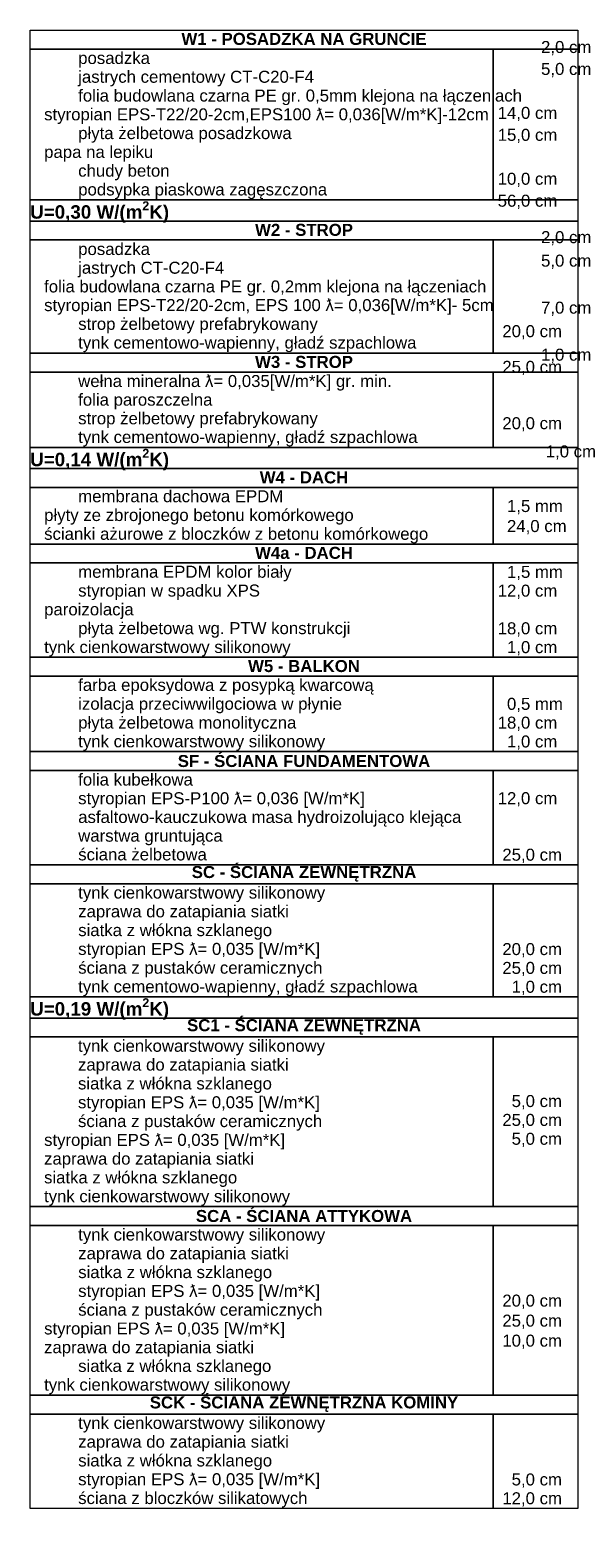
# Model space of a CAD drawing. Header units: millimetres. Extents: x 90539 to 127778, y -34922 to 14506.
# Tile 1 of 256: x 103510 to 112632, y -34922 to -9807. Entities that reach past the tile are written whole.
import ezdxf

# ---------------------------------------------------------------- set-up
doc = ezdxf.new("R2010")
doc.units = ezdxf.units.MM
doc.header["$MEASUREMENT"] = 0
for name, color, linetype, lineweight in [('Nowe_A-Kominy_Nr_pióra__1', 7, 'Continuous', 13), ('Nowe_a-tabelka_Nr_pióra__1', 7, 'Continuous', 13), ('Nowe_a-tabelka_Nr_pióra__7', 7, 'Continuous', 13)]:
    doc.layers.add(name, color=color, linetype=linetype, lineweight=lineweight)
doc.styles.add('STYL_AUTOMATYCZNY_1', font='arial.ttf')
doc.styles.add('STYL_AUTOMATYCZNY_4', font='arial.ttf')

msp = doc.modelspace()

# ---------------------------------------------------------------- linework, layer by layer
at = {"layer": 'Nowe_A-Kominy_Nr_pióra__1', "color": 7, "linetype": 'Continuous', "lineweight": 13}
msp.add_line((104997.05, -33936.15), (105039.53, -33950.31), dxfattribs=at)
at = {"layer": 'Nowe_a-tabelka_Nr_pióra__1', "color": 7, "linetype": 'Continuous', "lineweight": 13, "flags": 128}
for points in [[(103510.17, -9806.67), (112632.19, -9806.67), (112632.19, -10120.95), (103510.17, -10120.95)], [(103510.17, -10120.95), (111219.2, -10120.95), (111219.2, -12635.25), (103510.17, -12635.25)], [(111219.2, -10120.95), (112632.19, -10120.95), (112632.19, -12635.25), (111219.2, -12635.25)], [(103510.17, -12635.25), (112632.19, -12635.25), (112632.19, -12987.15), (103510.17, -12987.15)], [(103510.17, -12987.15), (112632.19, -12987.15), (112632.19, -13301.43), (103510.17, -13301.43)], [(103510.17, -13301.43), (111219.2, -13301.43), (111219.2, -15187.15), (103510.17, -15187.15)], [(111219.2, -13301.43), (112632.19, -13301.43), (112632.19, -15187.14), (111219.2, -15187.14)], [(103510.17, -15187.15), (112632.19, -15187.15), (112632.19, -15501.43), (103510.17, -15501.43)], [(103510.17, -15501.43), (111219.2, -15501.43), (111219.2, -16758.58), (103510.17, -16758.58)], [(111219.2, -15501.43), (112632.19, -15501.43), (112632.19, -16758.57), (111219.2, -16758.57)], [(103510.17, -16758.57), (112632.19, -16758.57), (112632.19, -17110.48), (103510.17, -17110.48)], [(103510.17, -17110.48), (112632.19, -17110.48), (112632.19, -17424.76), (103510.17, -17424.76)], [(103510.17, -17424.76), (111219.2, -17424.76), (111219.2, -18367.62), (103510.17, -18367.62)], [(111219.2, -17424.76), (112632.19, -17424.76), (112632.19, -18367.62), (111219.2, -18367.62)], [(103510.17, -18367.62), (112632.19, -18367.62), (112632.19, -18681.91), (103510.17, -18681.91)], [(103510.17, -18681.9), (111219.2, -18681.9), (111219.2, -20253.34), (103510.17, -20253.34)], [(111219.2, -18681.9), (112632.19, -18681.9), (112632.19, -20253.34), (111219.2, -20253.34)], [(103510.17, -20253.34), (112632.19, -20253.34), (112632.19, -20567.62), (103510.17, -20567.62)], [(103510.17, -20567.62), (111219.2, -20567.62), (111219.2, -21824.77), (103510.17, -21824.77)], [(111219.2, -20567.62), (112632.19, -20567.62), (112632.19, -21824.77), (111219.2, -21824.77)], [(103510.17, -21824.77), (112632.19, -21824.77), (112632.19, -22139.06), (103510.17, -22139.06)], [(103510.17, -22139.05), (111219.2, -22139.05), (111219.2, -23710.49), (103510.17, -23710.49)], [(111219.2, -22139.05), (112632.19, -22139.05), (112632.19, -23710.49), (111219.2, -23710.49)], [(103510.17, -23710.48), (112632.19, -23710.48), (112632.19, -24024.77), (103510.17, -24024.77)], [(103510.17, -24024.77), (111219.2, -24024.77), (111219.2, -25910.49), (103510.17, -25910.49)], [(111219.2, -24024.77), (112632.19, -24024.77), (112632.19, -25910.49), (111219.2, -25910.49)], [(103510.17, -25910.49), (112632.19, -25910.49), (112632.19, -26262.39), (103510.17, -26262.39)], [(103510.17, -26262.39), (112632.19, -26262.39), (112632.19, -26576.67), (103510.17, -26576.67)], [(103510.17, -26576.67), (111219.2, -26576.67), (111219.2, -29403.92), (103510.17, -29403.92)], [(111219.2, -26575.34), (112632.19, -26575.34), (112632.19, -29403.92), (111219.2, -29403.92)], [(103510.17, -29403.92), (112632.19, -29403.92), (112632.19, -29718.2), (103510.17, -29718.2)], [(103510.17, -29718.2), (111219.2, -29718.2), (111219.2, -32545.45), (103510.17, -32545.45)], [(111219.2, -29718.2), (112632.19, -29718.2), (112632.19, -32546.78), (111219.2, -32546.78)], [(103510.17, -32545.44), (112632.19, -32545.44), (112632.19, -32859.73), (103510.17, -32859.73)], [(103510.17, -32859.73), (111219.2, -32859.73), (111219.2, -34431.16), (103510.17, -34431.16)], [(111219.2, -32859.73), (112632.19, -32859.73), (112632.19, -34431.16), (111219.2, -34431.16)]]:
    msp.add_lwpolyline(points, close=True, dxfattribs=at)

# ---------------------------------------------------------------- texts
at = {"layer": 'Nowe_a-tabelka_Nr_pióra__7', "color": 7, "linetype": 'Continuous', "lineweight": 13, "attachment_point": 4, "style": 'STYL_AUTOMATYCZNY_1'}
for s, insert, char_height, line_spacing_factor in [('\\A1;{\\pql;\\fArial|b0|i0|c238|p0;\\W1.000000;^Iposadzka\\P\\pql;\\fArial|b0|i0|c238|p0;\\W1.000000;^Ijastrych cementowy CT-C20-F4\\P\\pql;\\fArial|b0|i0|c238|p0;\\W1.000000;^Ifolia budowlana czarna PE gr. 0,5mm klejona na łączeniach\\P\\pql;\\fArial|b0|i0|c238|p0;\\W1.000000;   styropian \\fArial|b0|i0|c238|p0;\\H0.995952x;\\W1.000000;EPS-T22/20-2cm,\\fArial|b0|i0|c238|p0;\\H1.004064x;\\W1.000000;EPS100 ƛ= 0,036[W/m*K]-12cm\\P\\pql;\\fArial|b0|i0|c238|p0;\\W1.000000;^Ipłyta żelbetowa posadzkowa\\P\\pql;\\fArial|b0|i0|c238|p0;\\W1.000000;   papa na lepiku\\P\\pql;\\fArial|b0|i0|c238|p0;\\W1.000000;^Ichudy beton\\P\\pql;\\fArial|b0|i0|c238|p0;\\W1.000000;^Ipodsypka piaskowa zagęszczona}', (103510.17, -11395.53), 200, 0.938402), ('\\A1;{\\pql;\\fArial|b0|i0|c238|p0;\\W1.000000;^I2,0 cm\\P\\pql;\\fArial|b0|i0|c238|p0;\\W1.000000;^I5,0 cm\\P\\pql;\\fArial|b0|i0|c238|p0;\\W1.000000;^I\\P\\pql;\\fArial|b0|i0|c238|p0;\\W1.000000; 14,0 cm^I\\P\\pql;\\fArial|b0|i0|c238|p0;\\W1.000000; 15,0 cm\\P\\pql;\\fArial|b0|i0|c238|p0;\\W1.000000;\\P\\pql;\\fArial|b0|i0|c238|p0;\\W1.000000; 10,0 cm\\P\\pql;\\fArial|b0|i0|c238|p0;\\W1.000000; 56,0 cm}', (111219.2, -11386.08), 200, 1.097059), ('\\A1;{\\pql;\\fArial|b0|i0|c238|p0;\\W1.000000;^Iposadzka\\P\\pql;\\fArial|b0|i0|c238|p0;\\W1.000000;^Ijastrych \\fArial|b0|i0|c238|p0;\\H0.996397x;\\W1.000000;CT-C20-F4\\P\\pql;\\fArial|b0|i0|c238|p0;\\H1.003616x;\\W1.000000;   \\fArial|b0|i0|c238|p0;\\H0.996397x;\\W1.000000;folia budowlana czarna PE gr. 0,2mm klejona na łączeniach\\P\\pql;\\fArial|b0|i0|c238|p0;\\H1.003616x;\\W1.000000;   styropian EPS-T22/20-2cm, \\fArial|b0|i0|c238|p0;\\H0.996397x;\\W1.000000;EPS 100 \\fArial|b0|i0|c238|p0;\\H1.003616x;\\W1.000000;ƛ= 0,036[W/m*K]- 5cm\\P\\pql;\\fArial|b0|i0|c238|p0;\\W1.000000;^Istrop żelbetowy prefabrykowany\\P\\pql;\\fArial|b0|i0|c238|p0;\\W1.000000;^Itynk \\fArial|b0|i0|c238|p0;\\H0.996397x;\\W1.000000;cementowo-wapienny, gładź szpachlowa}', (103510.17, -14261.72), 200, 0.935668), ('\\A1;{\\pql;\\fArial|b0|i0|c238|p0;\\W1.000000;^I2,0 cm\\P\\pql;\\fArial|b0|i0|c238|p0;\\W1.000000;^I5,0 cm\\P\\pql;\\fArial|b0|i0|c238|p0;\\W1.000000;^I\\P\\pql;\\fArial|b0|i0|c238|p0;\\W1.000000;^I\\fArial|b0|i0|c238|p0;\\W1.000000;7\\fArial|b0|i0|c238|p0;\\W1.000000;,0 cm\\P\\pql;\\fArial|b0|i0|c238|p0;\\W1.000000;  20,0 cm\\P\\pql;\\fArial|b0|i0|c238|p0;\\W1.000000;^I1,0 cm}', (111219.2, -14252.27), 200, 1.174554), ('\\A1;{\\pql;\\fArial|b0|i0|c238|p0;\\W1.000000;^Iwełna mineralna ƛ= 0,035[W/m*K] gr. min.\\P\\pql;\\fArial|b0|i0|c238|p0;\\W1.000000;^Ifolia paroszczelna\\P\\pql;\\fArial|b0|i0|c238|p0;\\W1.000000;^Istrop żelbetowy prefabrykowany\\P\\pql;\\fArial|b0|i0|c238|p0;\\W1.000000;^Itynk cementowo-wapienny, gładź szpachlowa}', (103510.17, -16147.43), 200, 0.93179), ('\\A1;{\\pql;\\fArial|b0|i0|c238|p0;\\W1.000000;  2\\fArial|b0|i0|c238|p0;\\W1.000000;5,0 cm\\P\\pql;\\fArial|b0|i0|c238|p0;\\W1.000000;^I\\P\\pql;\\fArial|b0|i0|c238|p0;\\W1.000000;  20,0 cm\\P\\pql;\\fArial|b0|i0|c238|p0;\\W1.000000;^I 1,0 cm}', (111219.2, -16137.99), 200, 1.408033), ('\\A1;{\\pql;\\fArial|b0|i0|c238|p0;\\W1.000000;^Imembrana dachowa EPDM\\P\\pql;\\fArial|b0|i0|c238|p0;\\W1.000000;   płyty ze zbrojonego betonu komórkowego\\P\\pql;\\fArial|b0|i0|c238|p0;\\W1.000000;   ścianki ażurowe\\fArial|b0|i0|c238|p0;\\W1.000000; z bloczków z betonu komórkowego}', (103510.17, -17913.62), 200, 0.938806), ('\\A1;{\\pql;\\fArial|b0|i0|c238|p0;\\W1.000000;^Imembrana EPDM kolor biały\\P\\pql;\\fArial|b0|i0|c238|p0;\\W1.000000;^Istyropian w spadku XPS\\P\\pql;\\fArial|b0|i0|c238|p0;\\W1.000000;   paroizolacja\\P\\pql;\\fArial|b0|i0|c238|p0;\\W1.000000;^Ipłyta żelbetowa wg. PTW konstrukcji\\P\\pql;\\fArial|b0|i0|c238|p0;\\W1.000000;   \\fArial|b0|i0|c238|p0;\\H0.997596x;\\W1.000000;tynk cienkowarstwowy silikonow\\fArial|b0|i0|c238|p0;\\H1.002410x;\\W1.000000;y}', (103510.17, -19485.05), 200, 0.939842), ('\\A1;{\\pql;\\fArial|b0|i0|c238|p0;\\W1.000000;   \\fArial|b0|i0|c238|p0;\\W1.000000;1\\fArial|b0|i0|c238|p0;\\W1.000000;,5 \\fArial|b0|i0|c238|p0;\\W1.000000;m\\fArial|b0|i0|c238|p0;\\W1.000000;m\\P\\pql;\\fArial|b0|i0|c238|p0;\\W1.000000; 12,0 cm\\P\\pql;\\fArial|b0|i0|c238|p0;\\W1.000000;   \\P\\pql;\\fArial|b0|i0|c238|p0;\\W1.000000; 18,0 cm\\P\\pql;\\fArial|b0|i0|c238|p0;\\W1.000000;   1,0 cm}', (111219.2, -19475.61), 200, 0.940205), ('\\A1;{\\pql;\\fArial|b0|i0|c238|p0;\\W1.000000;^Ifarba epoksydowa z posypką kwarcową\\P\\pql;\\fArial|b0|i0|c238|p0;\\W1.000000;^Iizolacja przeciwwilgociowa w płynie\\P\\pql;\\fArial|b0|i0|c238|p0;\\W1.000000;^Ipłyta żelbetowa monolityczna\\P\\pql;\\fArial|b0|i0|c238|p0;\\W1.000000;^Itynk cienkowarstwowy silikonowy}', (103510.17, -21213.62), 200, 0.938842), ('\\A1;{\\pql;\\fArial|b0|i0|c238|p0;\\W1.000000;   \\P\\pql;\\fArial|b0|i0|c238|p0;\\W1.000000;   0,5 mm\\P\\pql;\\fArial|b0|i0|c238|p0;\\W1.000000; \\fArial|b0|i0|c238|p0;\\W1.000000;18\\fArial|b0|i0|c238|p0;\\W1.000000;,0 cm\\P\\pql;\\fArial|b0|i0|c238|p0;\\W1.000000;   1,0 cm}', (111219.2, -21204.18), 200, 0.940074), ('\\A1;{\\pql;\\fArial|b0|i0|c238|p0;\\W1.000000;^Ifolia kubełkowa\\P\\pql;\\fArial|b0|i0|c238|p0;\\W1.000000;^Istyropian EPS-P100 ƛ= 0,036 [W/m*K]\\P\\pql;\\fArial|b0|i0|c238|p0;\\W1.000000;^Iasfaltowo-kauczukowa masa hydroizolująco klejąca\\P\\pql;\\fArial|b0|i0|c238|p0;\\W1.000000;^Iwarstwa gruntująca\\P\\pql;\\fArial|b0|i0|c238|p0;\\W1.000000;^Iściana żelbetowa}', (103510.17, -22914.94), 200, 0.935013), ('\\A1;{\\pql;\\fArial|b0|i0|c238|p0;\\W1.000000;   \\P\\pql;\\fArial|b0|i0|c238|p0;\\W1.000000; 12,0 cm\\P\\pql;\\fArial|b0|i0|c238|p0;\\W1.000000; \\P\\pql;\\fArial|b0|i0|c238|p0;\\W1.000000;\\P\\pql;\\fArial|b0|i0|c238|p0;\\W1.000000;  \\fArial|b0|i0|c238|p0;\\W1.000000;25,0 cm   }', (111219.2, -22932.76), 200, 0.941332), ('\\A1;{\\pql;\\fArial|b0|i0|c238|p0;\\W1.000000;^Itynk cienkowarstwowy silikonowy\\P\\pql;\\fArial|b0|i0|c238|p0;\\W1.000000;^Izaprawa do zatapiania siatki\\P\\pql;\\fArial|b0|i0|c238|p0;\\W1.000000;^Isiatka z włókna szklanego\\P\\pql;\\fArial|b0|i0|c238|p0;\\W1.000000;^Istyropian EPS ƛ= 0,035 [W/m*K]\\P\\pql;\\fArial|b0|i0|c238|p0;\\W1.000000;^Iściana z pustaków ceramicznych\\P\\pql;\\fArial|b0|i0|c238|p0;\\W1.000000;^Itynk cementowo-wapienny\\fArial|b0|i0|c238|p0;\\W1.000000;, gładź szpachlowa}', (103510.17, -24985.06), 200, 0.938758), ('\\A1;{\\pql;\\fArial|b0|i0|c238|p0;\\W1.000000;   \\P\\pql;\\fArial|b0|i0|c238|p0;\\W1.000000; \\P\\pql;\\fArial|b0|i0|c238|p0;\\W1.000000; \\P\\pql;\\fArial|b0|i0|c238|p0;\\W1.000000;  \\fArial|b0|i0|c238|p0;\\W1.000000;20,0 cm\\P\\pql;\\fArial|b0|i0|c238|p0;\\W1.000000;  \\fArial|b0|i0|c238|p0;\\W1.000000;25,0 cm \\P\\pql;\\fArial|b0|i0|c238|p0;\\W1.000000;  \\fArial|b0|i0|c238|p0;\\W1.000000;  \\fArial|b0|i0|c238|p0;\\W1.000000;1,0 cm  }', (111219.2, -24975.62), 200, 0.941185), ('\\A1;{\\pql;\\fArial|b0|i0|c238|p0;\\W1.000000;^It\\fArial|b0|i0|c238|p0;\\H1.004267x;\\W1.000000;ynk cienkowarstwowy silikonowy\\P\\pql;\\fArial|b0|i0|c238|p0;\\W1.000000;^Izaprawa do zatapiania siatki\\P\\pql;\\fArial|b0|i0|c238|p0;\\W1.000000;^Isiatka z włókna szklanego\\P\\pql;\\fArial|b0|i0|c238|p0;\\W1.000000;^Istyropian EPS ƛ= 0,035 [W/m*K]\\P\\pql;\\fArial|b0|i0|c238|p0;\\W1.000000;^Iściana z pustaków ceramicznych\\P\\pql;\\fArial|b0|i0|c238|p0;\\W1.000000;   \\fArial|b0|i0|c238|p0;\\H0.995752x;\\W1.000000;styropian EPS ƛ= 0,035 [W/m*K]\\P\\pql;\\fArial|b0|i0|c238|p0;\\H1.004267x;\\W1.000000;   \\fArial|b0|i0|c238|p0;\\H0.995752x;\\W1.000000;zaprawa do zatapiania siatki\\P\\pql;\\fArial|b0|i0|c238|p0;\\W1.000000;   siatka z włókna szklaneg\\fArial|b0|i0|c238|p0;\\H1.004267x;\\W1.000000;o\\P\\pql;\\fArial|b0|i0|c238|p0;\\H0.995752x;\\W1.000000;   tynk cienkowarstwowy silikonowy}', (103510.17, -28007.74), 199.15031, 0.940557), ('\\A1;{\\pql;\\fArial|b0|i0|c238|p0;\\W1.000000;   \\P\\pql;\\fArial|b0|i0|c238|p0;\\W1.000000; \\P\\pql;\\fArial|b0|i0|c238|p0;\\W1.000000; \\P\\pql;\\fArial|b0|i0|c238|p0;\\W1.000000;    5,0 cm\\P\\pql;\\fArial|b0|i0|c238|p0;\\W1.000000;  25,0 cm \\P\\pql;\\fArial|b0|i0|c238|p0;\\W1.000000;    \\fArial|b0|i0|c238|p0;\\W1.000000;5\\fArial|b0|i0|c238|p0;\\W1.000000;,0 cm \\P\\pql;\\fArial|b0|i0|c238|p0;\\W1.000000;\\P\\pql;\\fArial|b0|i0|c238|p0;\\W1.000000;\\P\\pql;\\fArial|b0|i0|c238|p0;\\W1.000000; }', (111219.2, -27978.19), 200, 0.942009), ('\\A1;{\\pql;\\fArial|b0|i0|c238|p0;\\W1.000000;^Itynk cienkowarstwowy silikonowy\\P\\pql;\\fArial|b0|i0|c238|p0;\\W1.000000;^Izaprawa do zatapiania siatki\\P\\pql;\\fArial|b0|i0|c238|p0;\\W1.000000;^Isiatka z włókna szklanego\\P\\pql;\\fArial|b0|i0|c238|p0;\\W1.000000;^Istyropian EPS ƛ= 0,035 [W/m*K]\\P\\pql;\\fArial|b0|i0|c238|p0;\\W1.000000;^Iściana z pustaków ceramicznych\\P\\pql;\\fArial|b0|i0|c238|p0;\\W1.000000;   \\fArial|b0|i0|c238|p0;\\H0.995752x;\\W1.000000;styropian EPS ƛ= 0,035 [W/m*K]\\P\\pql;\\fArial|b0|i0|c238|p0;\\H1.004267x;\\W1.000000;   \\fArial|b0|i0|c238|p0;\\H0.995752x;\\W1.000000;zaprawa do zatapiania siatki\\P\\pql;\\fArial|b0|i0|c238|p0;\\W1.000000;^Isiatka z włókna szklanego\\P\\pql;\\fArial|b0|i0|c238|p0;\\H1.004267x;\\W1.000000;   \\fArial|b0|i0|c238|p0;\\H0.995752x;\\W1.000000;tynk cienkowarstwowy silikonowy}', (103510.17, -31149.13), 200, 0.939401), ('\\A1;{\\pql;\\fArial|b0|i0|c238|p0;\\W1.000000;^Itynk cienkowarstwowy silikonowy\\P\\pql;\\fArial|b0|i0|c238|p0;\\W1.000000;^Izaprawa do zatapiania siatki\\P\\pql;\\fArial|b0|i0|c238|p0;\\W1.000000;^Isiatka z włókna szklanego\\P\\pql;\\fArial|b0|i0|c238|p0;\\W1.000000;^Istyropian EPS ƛ= 0,035 [W/m*K]\\P\\pql;\\fArial|b0|i0|c238|p0;\\W1.000000;^Iściana z bloczków silikatowych}', (103510.17, -33662.87), 200, 0.938439), ('\\A1;{\\pql;\\fArial|b0|i0|c238|p0;\\W1.000000;   \\P\\pql;\\fArial|b0|i0|c238|p0;\\W1.000000; \\P\\pql;\\fArial|b0|i0|c238|p0;\\W1.000000; \\P\\pql;\\fArial|b0|i0|c238|p0;\\W1.000000;    5,0 cm\\P\\pql;\\fArial|b0|i0|c238|p0;\\W1.000000;  1\\fArial|b0|i0|c238|p0;\\W1.000000;2\\fArial|b0|i0|c238|p0;\\W1.000000;,0 cm }', (111219.2, -33653.43), 200, 0.941332)]:
    msp.add_mtext(s, dxfattribs=dict(at, insert=insert, char_height=char_height, line_spacing_factor=line_spacing_factor))
at = {"layer": 'Nowe_a-tabelka_Nr_pióra__7', "color": 7, "linetype": 'Continuous', "lineweight": 13}
for s, insert, char_height, attachment_point, style in [('\\A1;{\\pqc;\\fArial|b1|i0|c238|p0;\\W1.000000;W1 - POSADZKA NA GRUNCIE}', (108071.18, -9954.12), 200, 5, 'STYL_AUTOMATYCZNY_4'), ('\\A1;{\\pql;\\fArial|b1|i0|c238|p0;\\W1.000000;U=0,30 W/(m\\fArial|b1|i0|c238|p0;\\W1.000000;\\A1{\\H.66x;\\S2^  ;}\\fArial|b1|i0|c238|p0;\\W1.000000;K)}', (103510.17, -12835.99), 223.93663, 4, 'STYL_AUTOMATYCZNY_4'), ('\\A1;{\\pqc;\\fArial|b1|i0|c238|p0;\\W1.000000;W\\fArial|b1|i0|c238|p0;\\W1.000000;2\\fArial|b1|i0|c238|p0;\\W1.000000; - \\fArial|b1|i0|c238|p0;\\W1.000000;STROP}', (108071.18, -13134.6), 200, 5, 'STYL_AUTOMATYCZNY_4'), ('\\A1;{\\pqc;\\fArial|b1|i0|c238|p0;\\W1.000000;W\\fArial|b1|i0|c238|p0;\\W1.000000;3\\fArial|b1|i0|c238|p0;\\W1.000000; - STROP}', (108071.18, -15334.6), 200, 5, 'STYL_AUTOMATYCZNY_4'), ('\\A1;{\\pql;\\fArial|b1|i0|c238|p0;\\W1.000000;U=0,\\fArial|b1|i0|c238|p0;\\W1.000000;14\\fArial|b1|i0|c238|p0;\\W1.000000; W/(m\\fArial|b1|i0|c238|p0;\\W1.000000;\\A1{\\H.66x;\\S2^  ;}\\fArial|b1|i0|c238|p0;\\W1.000000;K)}', (103510.17, -16959.32), 223.93663, 4, 'STYL_AUTOMATYCZNY_4'), ('\\A1;{\\pqc;\\fArial|b1|i0|c238|p0;\\W1.000000;W\\fArial|b1|i0|c238|p0;\\W1.000000;4\\fArial|b1|i0|c238|p0;\\W1.000000; - \\fArial|b1|i0|c238|p0;\\W1.000000;DACH}', (108071.18, -17257.86), 200, 5, 'STYL_AUTOMATYCZNY_4'), ('\\A1;{\\pql;\\fArial|b0|i0|c238|p0;\\W1.000000;   1,5 mm\\P\\pql;\\fArial|b0|i0|c238|p0;\\W1.000000;   \\fArial|b0|i0|c238|p0;\\W1.000000;24\\fArial|b0|i0|c238|p0;\\W1.000000;,0 cm\\P\\pql;\\fArial|b0|i0|c238|p0;\\W1.000000;}', (111219.2, -17919.05), 200, 4, 'STYL_AUTOMATYCZNY_1'), ('\\A1;{\\pqc;\\fArial|b1|i0|c238|p0;\\W1.000000;W4\\fArial|b1|i0|c238|p0;\\W1.000000;a\\fArial|b1|i0|c238|p0;\\W1.000000; - DACH}', (108071.18, -18515.01), 200, 5, 'STYL_AUTOMATYCZNY_4'), ('\\A1;{\\pqc;\\fArial|b1|i0|c238|p0;\\W1.000000;W\\fArial|b1|i0|c238|p0;\\W1.000000;5\\fArial|b1|i0|c238|p0;\\W1.000000; - \\fArial|b1|i0|c238|p0;\\W1.000000;BALKON}', (108071.18, -20400.73), 200, 5, 'STYL_AUTOMATYCZNY_4'), ('\\A1;{\\pqc;\\fArial|b1|i0|c238|p0;\\W1.000000;SF\\fArial|b1|i0|c238|p0;\\W1.000000; - Ś\\fArial|b1|i0|c238|p0;\\W1.000000;CIANA FUNDAMENTOWA}', (108071.18, -21982.69), 200, 5, 'STYL_AUTOMATYCZNY_4'), ('\\A1;{\\pqc;\\fArial|b1|i0|c238|p0;\\W1.000000;SC - ŚCIANA ZEWNĘTRZNA}', (108071.18, -23860.64), 200, 5, 'STYL_AUTOMATYCZNY_4'), ('\\A1;{\\pql;\\fArial|b1|i0|c238|p0;\\W1.000000;U=0,1\\fArial|b1|i0|c238|p0;\\W1.000000;9\\fArial|b1|i0|c238|p0;\\W1.000000; W/(m\\fArial|b1|i0|c238|p0;\\W1.000000;\\A1{\\H.66x;\\S2^  ;}\\fArial|b1|i0|c238|p0;\\W1.000000;K)}', (103510.17, -26111.23), 223.93663, 4, 'STYL_AUTOMATYCZNY_4'), ('\\A1;{\\pqc;\\fArial|b1|i0|c238|p0;\\W1.000000;SC\\fArial|b1|i0|c238|p0;\\W1.000000;1\\fArial|b1|i0|c238|p0;\\W1.000000; - ŚCIANA ZEWNĘTRZNA}', (108071.18, -26412.54), 200, 5, 'STYL_AUTOMATYCZNY_4'), ('\\A1;{\\pqc;\\fArial|b1|i0|c238|p0;\\W1.000000;SC\\fArial|b1|i0|c238|p0;\\W1.000000;A\\fArial|b1|i0|c238|p0;\\W1.000000; - ŚCIANA \\fArial|b1|i0|c238|p0;\\W1.000000;ATTYKOWA}', (108071.18, -29561.84), 200, 5, 'STYL_AUTOMATYCZNY_4'), ('\\A1;{\\pql;\\fArial|b0|i0|c238|p0;\\W1.000000;   \\P\\pql;\\fArial|b0|i0|c238|p0;\\W1.000000; \\P\\pql;\\fArial|b0|i0|c238|p0;\\W1.000000; \\P\\pql;\\fArial|b0|i0|c238|p0;\\W1.000000;  20,0 cm\\P\\pql;\\fArial|b0|i0|c238|p0;\\W1.000000;  25,0 cm \\P\\pql;\\fArial|b0|i0|c238|p0;\\W1.000000;  10,0 cm\\P\\pql;\\fArial|b0|i0|c238|p0;\\W1.000000;\\P\\pql;\\fArial|b0|i0|c238|p0;\\W1.000000;\\P\\pql;\\fArial|b0|i0|c238|p0;\\W1.000000;}', (111219.2, -31155.35), 200, 4, 'STYL_AUTOMATYCZNY_1'), ('\\A1;{\\pqc;\\fArial|b1|i0|c238|p0;\\W1.000000;SC\\fArial|b1|i0|c238|p0;\\W1.000000;K\\fArial|b1|i0|c238|p0;\\W1.000000; - ŚCIANA ZEWNĘTRZNA\\fArial|b1|i0|c238|p0;\\W1.000000; KOMINY}', (108071.18, -32695.6), 200, 5, 'STYL_AUTOMATYCZNY_4')]:
    msp.add_mtext(s, dxfattribs=dict(at, insert=insert, char_height=char_height, attachment_point=attachment_point, style=style))

doc.saveas('drawing.dxf')
